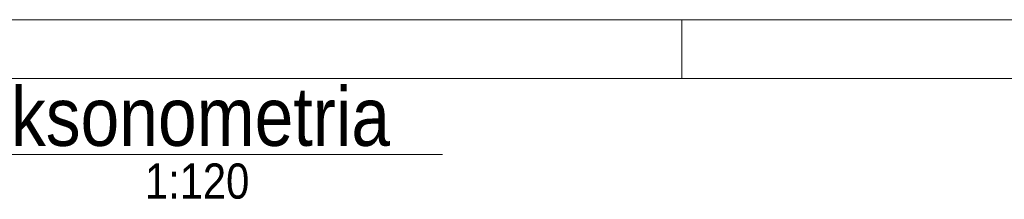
# Model space of a CAD drawing. Header units: millimetres. Extents: x -698 to 216, y -34 to 576.
# Tile 54 of 88: x -261 to -177, y 561 to 576. Entities that reach past the tile are written whole.
import ezdxf

# ---------------------------------------------------------------- set-up
doc = ezdxf.new("R2010")
doc.units = ezdxf.units.MM
doc.linetypes.add('XKITLINE00', pattern=[0])
doc.layers.add('Arkusz rysunku', color=3, linetype='Continuous', lineweight=0)
doc.layers.add('Inny typ obiektu', color=7, linetype='Continuous', lineweight=0)
doc.styles.add('ARIAL', font='ARIAL.TTF')

msp = doc.modelspace()

# ---------------------------------------------------------------- linework, layer by layer
at = {"layer": 'Arkusz rysunku', "linetype": 'XKITLINE00', "lineweight": 0}
for p, q in [((215.977, 576.492), (-698.023, 576.492)), ((-204.023, 571.492), (-204.023, 576.492)), ((210.977, 571.492), (-693.023, 571.492))]:
    msp.add_line(p, q, dxfattribs=at)
at = {"layer": 'Inny typ obiektu', "linetype": 'XKITLINE00', "lineweight": 0}
msp.add_line((-265.218, 564.992), (-224.449, 564.992), dxfattribs=at)

# ---------------------------------------------------------------- texts
at = {"layer": 'Inny typ obiektu', "style": 'ARIAL', "width": 0.85}
for s, height, p in [('Aksonometria', 5, (-265.218, 565.742)), ('1:120', 3, (-249.84, 561.242))]:
    msp.add_text(s, height=height, dxfattribs=at).set_placement(p)

doc.saveas('drawing.dxf')
